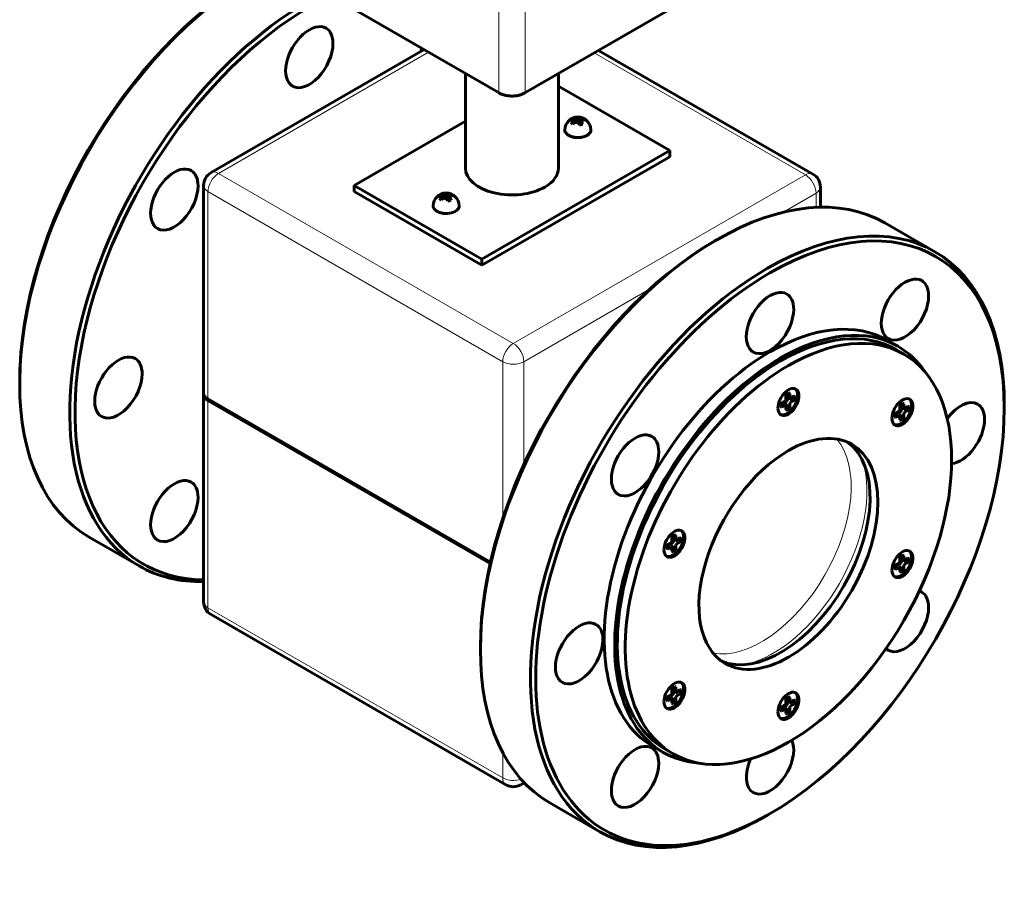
# Model space of a CAD drawing. Header units: millimetres. Extents: x 0 to 5641, y -485 to 297.
# Tile 5 of 8: x 125 to 158, y 130 to 159. Entities that reach past the tile are written whole.
import ezdxf

# ---------------------------------------------------------------- set-up
doc = ezdxf.new("R2010")
doc.units = ezdxf.units.MM
doc.linetypes.add('K5LT_BASIC', pattern=[0])
doc.linetypes.add('K5LT_THIN', pattern=[0])
doc.layers.add('Системный слой', color=7, linetype='Continuous')

msp = doc.modelspace()

# ---------------------------------------------------------------- linework, layer by layer
at = {"layer": 'Системный слой', "color": 7, "linetype": 'K5LT_THIN', "lineweight": 18}
for p, q in [((141.259, 156.411), (133.304, 161.004)), ((150.098, 161.004), (142.143, 156.411)), ((141.259, 160.494), (141.259, 156.411)), ((142.143, 160.494), (142.143, 156.411)), ((131.846, 153.681), (138.898, 157.753)), ((151.556, 153.63), (144.459, 157.727)), ((141.745, 147.965), (131.846, 153.681)), ((141.745, 147.965), (151.556, 153.63)), ((141.392, 147.353), (131.492, 153.069)), ((131.492, 146.103), (131.492, 153.069)), ((150.792, 152.372), (151.91, 153.017)), ((151.91, 153.017), (151.91, 152.539)), ((142.099, 147.353), (146.322, 149.792)), ((141.392, 142.092), (141.392, 147.353)), ((142.099, 143.895), (142.099, 147.353)), ((131.492, 139.086), (131.492, 146.052)), ((141.392, 133.371), (131.492, 139.086)), ((141.392, 133.371), (141.392, 134.22))]:
    msp.add_line(p, q, dxfattribs=at)
at = {"layer": 'Системный слой', "color": 5, "linetype": 'K5LT_BASIC', "lineweight": 60, "true_color": 0x0000ff}
for p, q in [((141.272, 156.382), (133.317, 160.975)), ((150.085, 160.975), (142.13, 156.382)), ((138.752, 157.837), (131.596, 153.706)), ((144.606, 157.812), (151.806, 153.655)), ((140.138, 157.037), (140.138, 153.86)), ((143.263, 157.037), (143.263, 153.86)), ((147.004, 154.446), (143.263, 156.606)), ((140.138, 155.432), (136.398, 153.273)), ((143.682, 155.401), (143.741, 155.342)), ((143.733, 155.447), (143.782, 155.372)), ((143.785, 155.497), (143.826, 155.391)), ((143.85, 155.568), (143.875, 155.404)), ((143.886, 155.564), (143.897, 155.389)), ((143.946, 155.549), (143.929, 155.365)), ((144.024, 155.541), (143.958, 155.325)), ((144.036, 155.456), (143.97, 155.306)), ((144.049, 155.396), (143.998, 155.313)), ((144.082, 155.53), (144.049, 155.462)), ((143.473, 155.135), (143.473, 155.14)), ((144.348, 155.135), (144.348, 155.14)), ((140.684, 150.798), (147.004, 154.446)), ((147.004, 154.242), (147.004, 154.446)), ((140.684, 150.594), (147.004, 154.242)), ((131.346, 139.29), (131.346, 153.273)), ((136.398, 153.069), (136.398, 153.273)), ((136.398, 153.273), (140.684, 150.798)), ((136.398, 153.069), (140.684, 150.594)), ((152.056, 152.544), (152.056, 153.222)), ((139.262, 152.849), (139.321, 152.79)), ((139.314, 152.895), (139.362, 152.82)), ((139.366, 152.945), (139.407, 152.839)), ((139.431, 153.016), (139.456, 152.853)), ((139.466, 153.012), (139.477, 152.837)), ((139.526, 152.997), (139.509, 152.813)), ((139.605, 152.989), (139.538, 152.774)), ((139.616, 152.904), (139.551, 152.754)), ((139.629, 152.844), (139.579, 152.762)), ((139.662, 152.979), (139.63, 152.91)), ((139.054, 152.584), (139.054, 152.588)), ((139.929, 152.584), (139.929, 152.588)), ((155.9, 151.049), (154.22, 152.018)), ((148.595, 151.461), (148.507, 151.41)), ((140.684, 150.594), (140.684, 150.798)), ((154.654, 147.871), (154.301, 148.075)), ((154.857, 147.609), (154.592, 147.762)), ((125.172, 146.613), (125.172, 146.715)), ((131.365, 146.176), (131.365, 146.227)), ((131.365, 146.176), (131.492, 146.103)), ((150.982, 146.307), (150.893, 146.256)), ((150.893, 146.256), (150.893, 146.052)), ((150.893, 146.256), (150.938, 146.23)), ((151.026, 146.281), (150.938, 146.23)), ((150.938, 146.23), (150.938, 146.026)), ((150.982, 146.307), (151.026, 146.281)), ((151.026, 146.077), (151.026, 146.281)), ((151.159, 146.205), (151.026, 146.128)), ((151.203, 146.179), (151.026, 146.077)), ((151.159, 146.205), (151.203, 146.179)), ((151.203, 146.077), (151.203, 146.179)), ((140.981, 140.625), (131.492, 146.103)), ((131.492, 146.052), (140.97, 140.579)), ((150.893, 146.052), (150.717, 145.95)), ((150.717, 145.95), (150.717, 145.848)), ((150.717, 145.95), (150.761, 145.924)), ((150.717, 145.848), (150.761, 145.822)), ((150.938, 146.026), (150.761, 145.924)), ((150.761, 145.924), (150.761, 145.822)), ((150.761, 145.822), (150.938, 145.924)), ((150.893, 146.052), (150.938, 146.026)), ((150.893, 145.899), (150.893, 145.746)), ((150.938, 145.924), (150.938, 145.72)), ((151.026, 145.975), (151.203, 146.077)), ((151.026, 145.771), (151.026, 145.975)), ((154.809, 145.965), (154.721, 145.914)), ((154.721, 145.914), (154.765, 145.889)), ((154.721, 145.914), (154.721, 145.71)), ((154.853, 145.94), (154.765, 145.889)), ((154.765, 145.889), (154.765, 145.684)), ((154.809, 145.965), (154.853, 145.94)), ((154.853, 145.735), (154.853, 145.94)), ((154.986, 145.863), (154.853, 145.786)), ((155.03, 145.837), (154.853, 145.735)), ((154.986, 145.863), (155.03, 145.837)), ((155.03, 145.735), (155.03, 145.837)), ((158.23, 145.797), (158.23, 145.899)), ((150.893, 145.746), (150.938, 145.72)), ((150.938, 145.72), (151.026, 145.771)), ((154.721, 145.71), (154.544, 145.608)), ((154.544, 145.608), (154.544, 145.506)), ((154.544, 145.608), (154.588, 145.582)), ((154.544, 145.506), (154.588, 145.48)), ((154.765, 145.684), (154.588, 145.582)), ((154.588, 145.48), (154.765, 145.582)), ((154.588, 145.582), (154.588, 145.48)), ((154.721, 145.71), (154.765, 145.684)), ((154.721, 145.557), (154.721, 145.404)), ((154.765, 145.582), (154.765, 145.378)), ((154.853, 145.633), (155.03, 145.735)), ((154.853, 145.429), (154.853, 145.633)), ((154.721, 145.404), (154.765, 145.378)), ((154.765, 145.378), (154.853, 145.429)), ((147.154, 141.546), (147.066, 141.495)), ((147.066, 141.495), (147.066, 141.291)), ((147.066, 141.495), (147.11, 141.469)), ((147.199, 141.52), (147.11, 141.469)), ((147.154, 141.546), (147.199, 141.52)), ((147.199, 141.316), (147.199, 141.52)), ((129.182, 140.494), (127.502, 141.463)), ((147.066, 141.291), (146.889, 141.188)), ((146.889, 141.188), (146.889, 141.086)), ((146.889, 141.188), (146.933, 141.163)), ((147.11, 141.265), (146.933, 141.163)), ((146.933, 141.163), (146.933, 141.061)), ((146.933, 141.061), (147.11, 141.163)), ((147.066, 141.291), (147.11, 141.265)), ((147.11, 141.469), (147.11, 141.265)), ((147.11, 141.163), (147.11, 140.959)), ((147.331, 141.444), (147.199, 141.367)), ((147.375, 141.418), (147.199, 141.316)), ((147.199, 141.214), (147.375, 141.316)), ((147.199, 141.01), (147.199, 141.214)), ((147.331, 141.444), (147.375, 141.418)), ((147.375, 141.316), (147.375, 141.418)), ((146.889, 141.086), (146.933, 141.061)), ((147.066, 141.137), (147.066, 140.984)), ((147.066, 140.984), (147.11, 140.959)), ((147.11, 140.959), (147.199, 141.01)), ((154.809, 140.862), (154.721, 140.811)), ((154.853, 140.836), (154.765, 140.785)), ((154.809, 140.862), (154.853, 140.836)), ((154.853, 140.632), (154.853, 140.836)), ((154.721, 140.607), (154.544, 140.505)), ((154.544, 140.505), (154.588, 140.479)), ((154.544, 140.505), (154.544, 140.403)), ((154.765, 140.581), (154.588, 140.479)), ((154.721, 140.811), (154.721, 140.607)), ((154.721, 140.811), (154.765, 140.785)), ((154.721, 140.607), (154.765, 140.581)), ((154.765, 140.785), (154.765, 140.581)), ((154.986, 140.76), (154.853, 140.683)), ((155.03, 140.734), (154.853, 140.632)), ((154.853, 140.53), (155.03, 140.632)), ((154.853, 140.326), (154.853, 140.53)), ((154.986, 140.76), (155.03, 140.734)), ((155.03, 140.632), (155.03, 140.734)), ((154.544, 140.403), (154.588, 140.377)), ((154.588, 140.377), (154.765, 140.479)), ((154.588, 140.479), (154.588, 140.377)), ((154.721, 140.454), (154.721, 140.301)), ((154.721, 140.301), (154.765, 140.275)), ((154.765, 140.479), (154.765, 140.275)), ((154.765, 140.275), (154.853, 140.326)), ((131.596, 138.857), (141.495, 133.142)), ((140.64, 137.683), (140.64, 137.785)), ((147.154, 136.443), (147.066, 136.392)), ((147.066, 136.392), (147.066, 136.187)), ((147.066, 136.392), (147.11, 136.366)), ((147.199, 136.417), (147.11, 136.366)), ((147.11, 136.366), (147.11, 136.162)), ((147.154, 136.443), (147.199, 136.417)), ((147.199, 136.213), (147.199, 136.417)), ((147.331, 136.34), (147.199, 136.264)), ((147.375, 136.315), (147.199, 136.213)), ((147.199, 136.111), (147.375, 136.213)), ((147.331, 136.34), (147.375, 136.315)), ((147.375, 136.213), (147.375, 136.315)), ((147.066, 136.187), (146.889, 136.085)), ((146.889, 136.085), (146.889, 135.983)), ((146.889, 136.085), (146.933, 136.06)), ((146.889, 135.983), (146.933, 135.958)), ((147.11, 136.162), (146.933, 136.06)), ((146.933, 135.958), (147.11, 136.06)), ((146.933, 136.06), (146.933, 135.958)), ((147.066, 136.187), (147.11, 136.162)), ((147.066, 136.034), (147.066, 135.881)), ((147.066, 135.881), (147.11, 135.856)), ((147.11, 136.06), (147.11, 135.856)), ((147.11, 135.856), (147.199, 135.907)), ((147.199, 135.907), (147.199, 136.111)), ((150.982, 136.101), (150.893, 136.05)), ((150.893, 136.05), (150.893, 135.846)), ((150.893, 136.05), (150.938, 136.024)), ((151.026, 136.075), (150.938, 136.024)), ((150.938, 136.024), (150.938, 135.82)), ((150.982, 136.101), (151.026, 136.075)), ((151.026, 135.871), (151.026, 136.075)), ((151.159, 135.999), (151.026, 135.922)), ((151.203, 135.973), (151.026, 135.871)), ((151.026, 135.769), (151.203, 135.871)), ((151.159, 135.999), (151.203, 135.973)), ((151.203, 135.871), (151.203, 135.973)), ((150.893, 135.846), (150.717, 135.743)), ((150.717, 135.743), (150.761, 135.718)), ((150.717, 135.743), (150.717, 135.641)), ((150.717, 135.641), (150.761, 135.616)), ((150.938, 135.82), (150.761, 135.718)), ((150.761, 135.718), (150.761, 135.616)), ((150.761, 135.616), (150.938, 135.718)), ((150.893, 135.846), (150.938, 135.82)), ((150.893, 135.692), (150.893, 135.539)), ((150.893, 135.539), (150.938, 135.514)), ((150.938, 135.718), (150.938, 135.514)), ((150.938, 135.514), (151.026, 135.565)), ((151.026, 135.565), (151.026, 135.769)), ((146.779, 134.231), (146.426, 134.435)), ((147.107, 134.186), (146.842, 134.339)), ((141.995, 133.142), (142.112, 133.209)), ((144.65, 131.563), (142.97, 132.533)), ((150.363, 132.171), (150.275, 132.12))]:
    msp.add_line(p, q, dxfattribs=at)
for centre, radius, start, end in [((143.911, 155.135), 0.438, 0.8544, 179.1456), ((131.846, 153.273), 0.5, 120, 180), ((151.556, 153.222), 0.5, 0, 60), ((139.491, 152.584), 0.438, 0.8544, 179.1456), ((131.846, 139.29), 0.5, 180, 240), ((141.745, 133.575), 0.5, 240, 300)]:
    msp.add_arc(centre, radius, start, end, dxfattribs=at)
for centre, major_axis, ratio, start_param, end_param in [((133.127, 151.206), (5.625, 9.743), 0.57735, 0.785398, 2.356194), ((133.039, 151.257), (5.562, 9.635), 0.57735, 0.785398, 2.356194), ((134.807, 150.236), (5.625, 9.743), 0.57735, 0.785398, 3.141593), ((134.895, 150.185), (5.562, 9.635), 0.57735, 0.785398, 3.458881), ((134.895, 157.585), (0.563, 0.974), 0.57735, 0, 3.141593), ((134.895, 157.585), (0.563, 0.974), 0.57735, 5.497787, 6.283185), ((134.895, 157.585), (0.563, 0.974), 0.57735, 3.141593, 5.497787), ((139.426, 158.034), (0.563, 0.974), 0.57735, -4.244741, -4.138749), ((143.915, 155.132), (-0.257, -0.354), 0.804414, 4.366221, 4.526302), ((143.929, 155.153), (-0.307, 0.311), 0.007898, 0.642359, 0.778221), ((143.929, 155.153), (-0.307, 0.311), 0.007898, 0.778221, 0.914084), ((143.907, 155.14), (-0.35, -0.262), 0.596615, 4.582632, 4.742713), ((143.921, 155.137), (-0.066, 0.432), 0.914852, 0.011706, 0.28343), ((143.918, 155.139), (-0.194, 0.392), 0.288981, -0.340776, -0.180695), ((143.904, 155.134), (-0.066, 0.432), 0.496781, 6.065937, 6.226019), ((143.915, 155.132), (0.257, 0.354), 0.804414, 0.282217, 0.442298), ((143.904, 155.134), (-0.066, 0.432), 0.496781, -1.159659, -0.999578), ((143.892, 155.142), (0.14, 0.414), 0.659675, 5.822044, 6.093768), ((143.907, 155.14), (0.35, 0.262), 0.596615, 0.498629, 0.65871), ((143.911, 155.14), (-0.438, 0), 0.57735, 6.274576, 6.283185), ((143.911, 155.14), (-0.438, 0), 0.57735, 0, 0.511133), ((143.911, 155.135), (-0.438, 0), 0.57735, 0, 0.511133), ((143.911, 155.14), (-0.438, 0), 0.57735, 0.511133, 3.141593), ((143.911, 155.135), (-0.438, 0), 0.57735, 0.511133, 3.141593), ((143.918, 155.139), (-0.194, 0.392), 0.288981, -1.283187, -1.123106), ((143.9, 155.158), (-0.398, -0.18), 0.247279, 4.151656, 4.42338), ((143.911, 155.14), (-0.438, 0), 0.57735, 3.141593, 3.150202), ((130.364, 152.801), (0.563, 0.974), 0.57735, 0, 3.141593), ((130.364, 152.801), (0.563, 0.974), 0.57735, 5.497787, 6.283185), ((141.701, 153.86), (1.562, 0), 0.57735, 3.141593, 5.497787), ((141.701, 153.86), (1.562, 0), 0.57735, 5.497787, 6.283185), ((130.364, 152.801), (0.563, 0.974), 0.57735, 3.141593, 5.497787), ((139.495, 152.581), (-0.257, -0.354), 0.804414, 4.366221, 4.526302), ((139.51, 152.602), (-0.307, 0.311), 0.007898, 0.642359, 0.778221), ((139.51, 152.602), (-0.307, 0.311), 0.007898, 0.778221, 0.914084), ((139.487, 152.589), (-0.35, -0.262), 0.596615, 4.582632, 4.742713), ((139.502, 152.585), (-0.066, 0.432), 0.914852, 0.011706, 0.28343), ((139.498, 152.587), (-0.194, 0.392), 0.288981, -0.340776, -0.180695), ((139.484, 152.583), (-0.066, 0.432), 0.496781, 6.065937, 6.226019), ((139.498, 152.587), (-0.194, 0.392), 0.288981, -1.283187, -1.123106), ((139.481, 152.607), (-0.398, -0.18), 0.247279, 4.151656, 4.42338), ((139.495, 152.581), (0.257, 0.354), 0.804414, 0.282217, 0.442298), ((139.484, 152.583), (-0.066, 0.432), 0.496781, -1.159659, -0.999578), ((139.473, 152.59), (0.14, 0.414), 0.659675, 5.822044, 6.093768), ((139.487, 152.589), (0.35, 0.262), 0.596615, 0.498629, 0.65871), ((148.595, 142.275), (5.625, 9.743), 0.57735, 0, 0.785398), ((150.363, 141.255), (5.562, 9.635), 0.57735, 5.497787, 7.068583), ((139.491, 152.588), (-0.438, 0), 0.57735, 6.274576, 6.283185), ((139.491, 152.588), (-0.438, 0), 0.57735, 0, 0.511133), ((139.491, 152.584), (-0.438, 0), 0.57735, 0, 0.511133), ((139.491, 152.588), (-0.438, 0), 0.57735, 0.511133, 3.141593), ((139.491, 152.584), (-0.438, 0), 0.57735, 0.511133, 3.141593), ((139.491, 152.588), (-0.438, 0), 0.57735, 3.141593, 3.150202), ((150.275, 141.306), (5.625, 9.743), 0.57735, 0, 0.785398), ((148.595, 142.275), (5.625, 9.743), 0.57735, 0.785398, 2.356194), ((148.507, 142.326), (5.562, 9.635), 0.57735, 0.785398, 2.356194), ((150.275, 141.306), (5.625, 9.743), 0.57735, 5.497787, 6.283185), ((150.275, 141.306), (5.625, 9.743), 0.57735, 0.785398, 3.141593), ((150.363, 141.255), (5.562, 9.635), 0.57735, 0.785398, 3.926991), ((154.894, 149.103), (0.563, 0.974), 0.57735, 0, 3.141593), ((150.363, 148.654), (0.563, 0.974), 0.57735, 0, 3.141593), ((154.894, 149.103), (0.563, 0.974), 0.57735, 5.497787, 6.283185), ((150.363, 148.654), (0.563, 0.974), 0.57735, 5.497787, 6.283185), ((154.894, 149.103), (0.563, 0.974), 0.57735, 3.141593, 5.497787), ((150.363, 148.654), (0.563, 0.974), 0.57735, 3.141593, 5.497787), ((150.363, 141.255), (3.937, 6.82), 0.57735, 0, 0.785398), ((150.717, 141.051), (3.937, 6.82), 0.57735, 0, 0.785398), ((150.717, 141.051), (3.875, 6.712), 0.57735, 0, 0.785398), ((150.982, 140.898), (3.875, 6.712), 0.57735, 0, 0.785398), ((150.717, 141.051), (3.937, 6.82), 0.57735, 6.012384, 6.283185), ((128.487, 146.486), (0.563, 0.974), 0.57735, 0, 3.141593), ((128.487, 146.486), (0.563, 0.974), 0.57735, 5.497787, 6.283185), ((150.363, 141.255), (3.937, 6.82), 0.57735, 0.785398, 3.141593), ((150.717, 141.051), (3.937, 6.82), 0.57735, 0.785398, 3.141593), ((150.982, 140.898), (3.875, 6.712), 0.57735, 3.141593, 6.283185), ((150.717, 141.051), (3.875, 6.712), 0.57735, 0.785398, 3.141593), ((150.982, 140.898), (3.875, 6.712), 0.57735, 0.785398, 3.141593), ((128.487, 146.486), (0.563, 0.974), 0.57735, 3.141593, 5.497787), ((133.127, 151.206), (5.625, 9.743), 0.57735, 2.356194, 3.141593), ((150.982, 146.001), (-0.25, -0.433), 0.57735, 3.141593, 5.497787), ((150.938, 146.026), (-0.25, -0.433), 0.57735, 0.088504, 3.053089), ((131.846, 146.307), (-0.5, 0), 0.57735, 0.280038, 0.785398), ((131.846, 146.256), (-0.5, 0), 0.57735, 0.280038, 0.785398), ((150.982, 146.001), (-0.25, -0.433), 0.57735, 0, 3.141593), ((154.809, 145.659), (-0.25, -0.433), 0.57735, 3.141593, 5.497787), ((150.363, 141.255), (5.562, 9.635), 0.57735, 3.926991, 5.497787), ((150.982, 146.001), (-0.25, -0.433), 0.57735, 5.497787, 6.283185), ((154.765, 145.684), (-0.25, -0.433), 0.57735, 0.088504, 3.053089), ((154.809, 145.659), (-0.25, -0.433), 0.57735, 0, 3.141593), ((156.771, 144.955), (0.563, 0.974), 0.57735, 0, 1.399365), ((156.771, 144.955), (0.563, 0.974), 0.57735, 5.497787, 6.283185), ((154.809, 145.659), (-0.25, -0.433), 0.57735, 5.497787, 6.283185), ((156.771, 144.955), (0.563, 0.974), 0.57735, 3.525957, 5.497787), ((145.832, 143.871), (0.563, 0.974), 0.57735, 0, 3.141593), ((145.832, 143.871), (0.563, 0.974), 0.57735, 5.497787, 6.283185), ((150.982, 140.898), (2.125, 3.681), 0.57735, 0, 0.785398), ((150.717, 141.051), (2.125, 3.681), 0.57735, 3.204025, 6.220753), ((150.982, 140.898), (2.125, 3.681), 0.57735, 3.141593, 6.283185), ((145.832, 143.871), (0.563, 0.974), 0.57735, 3.141593, 5.497787), ((150.982, 140.898), (2.125, 3.681), 0.57735, 0.785398, 3.141593), ((130.364, 142.337), (0.563, 0.974), 0.57735, 0, 3.141593), ((130.364, 142.337), (0.563, 0.974), 0.57735, 5.497787, 6.283185), ((130.364, 142.337), (0.563, 0.974), 0.57735, 3.141593, 5.497787), ((147.154, 141.239), (-0.25, -0.433), 0.57735, 3.141593, 5.497787), ((147.11, 141.265), (-0.25, -0.433), 0.57735, 0.088504, 3.053089), ((147.154, 141.239), (-0.25, -0.433), 0.57735, 0, 3.141593), ((147.154, 141.239), (-0.25, -0.433), 0.57735, 5.497787, 6.283185), ((154.809, 140.556), (-0.25, -0.433), 0.57735, 3.141593, 5.497787), ((154.765, 140.581), (-0.25, -0.433), 0.57735, 0.088504, 3.053089), ((154.809, 140.556), (-0.25, -0.433), 0.57735, 0, 3.141593), ((134.807, 150.236), (5.625, 9.743), 0.57735, 3.141593, 3.476868), ((154.809, 140.556), (-0.25, -0.433), 0.57735, 5.497787, 6.283185), ((154.894, 138.639), (0.563, 0.974), 0.57735, 0, 0.138732), ((154.894, 138.639), (0.563, 0.974), 0.57735, 5.497787, 6.283185), ((154.894, 138.639), (0.563, 0.974), 0.57735, 3.141593, 5.497787), ((143.955, 137.555), (0.563, 0.974), 0.57735, 0, 3.141593), ((143.955, 137.555), (0.563, 0.974), 0.57735, 5.497787, 6.283185), ((143.955, 137.555), (0.563, 0.974), 0.57735, 3.141593, 5.497787), ((148.595, 142.275), (5.625, 9.743), 0.57735, 2.356194, 3.141593), ((154.894, 138.639), (0.563, 0.974), 0.57735, 3.002861, 3.141593), ((147.154, 136.136), (-0.25, -0.433), 0.57735, 3.141593, 5.497787), ((147.11, 136.162), (-0.25, -0.433), 0.57735, 0.088504, 3.053089), ((147.154, 136.136), (-0.25, -0.433), 0.57735, 0, 3.141593), ((150.982, 135.795), (-0.25, -0.433), 0.57735, 3.141593, 5.497787), ((150.938, 135.82), (-0.25, -0.433), 0.57735, 0.088504, 3.053089), ((150.982, 135.795), (-0.25, -0.433), 0.57735, 0, 3.141593), ((147.154, 136.136), (-0.25, -0.433), 0.57735, 5.497787, 6.283185), ((150.982, 135.795), (-0.25, -0.433), 0.57735, 5.497787, 6.283185), ((145.832, 133.406), (0.563, 0.974), 0.57735, 0, 3.141593), ((150.363, 133.855), (0.563, 0.974), 0.57735, 5.497787, 5.898821), ((145.832, 133.406), (0.563, 0.974), 0.57735, 5.497787, 6.283185), ((150.717, 141.051), (3.937, 6.82), 0.57735, 3.141593, 3.412394), ((150.363, 133.855), (0.563, 0.974), 0.57735, 3.141593, 5.497787), ((150.363, 133.855), (0.563, 0.974), 0.57735, 1.742228, 3.141593), ((145.832, 133.406), (0.563, 0.974), 0.57735, 3.141593, 5.497787), ((150.275, 141.306), (5.625, 9.743), 0.57735, 3.141593, 3.926991)]:
    msp.add_ellipse(centre, major_axis=major_axis, ratio=ratio, start_param=start_param, end_param=end_param, dxfattribs=at)
at = {"layer": 'Системный слой', "color": 7, "linetype": 'K5LT_THIN', "lineweight": 18}
for centre, major_axis, start_param, end_param in [((141.701, 156.666), (0.625, 0), 3.926991, 5.497787), ((141.303, 156.437), (-0.0313, -0.0541), 5.497787, 6.283185), ((142.099, 156.437), (0.0312, -0.0541), 0, 0.785398), ((131.846, 153.273), (-0.25, 0.433), 5.497787, 6.283185), ((131.846, 153.273), (0.25, 0.433), 0.785398, 2.356194), ((151.556, 153.222), (0.25, 0.433), 0, 0.785398), ((151.556, 153.222), (-0.25, 0.433), 3.926991, 5.497787), ((131.846, 153.273), (-0.5, 0), 0, 0.785398), ((151.556, 153.222), (0.5, 0), 5.497787, 6.283185), ((141.745, 147.557), (-0.25, -0.433), 3.926991, 5.497787), ((141.745, 147.557), (0.25, -0.433), 0.785398, 2.356194), ((141.745, 147.557), (-0.5, 0), 0.785398, 2.356194), ((150.084, 141.416), (2.125, 3.681), 3.354422, 6.070356), ((150.459, 141.199), (2.235, 3.871), 3.634973, 5.789805), ((131.846, 139.29), (-0.5, 0), 0, 0.785398), ((131.846, 139.29), (-0.25, -0.433), 5.497787, 6.283185), ((141.745, 133.575), (-0.25, -0.433), 5.497787, 6.283185), ((141.745, 133.575), (0.5, 0), 3.926991, 5.255695), ((141.745, 133.575), (0.25, -0.433), 0, 0.443246)]:
    msp.add_ellipse(centre, major_axis=major_axis, ratio=0.57735, start_param=start_param, end_param=end_param, dxfattribs=at)
at = {"layer": 'Системный слой', "color": 5, "linetype": 'K5LT_BASIC', "lineweight": 60, "true_color": 0x0000ff}
for points, knots in [([(141.272, 156.382), (141.287, 156.374), (141.319, 156.357), (141.371, 156.335), (141.428, 156.316), (141.491, 156.3), (141.558, 156.288), (141.628, 156.281), (141.701, 156.278), (141.775, 156.281), (141.847, 156.289), (141.916, 156.301), (141.979, 156.318), (142.053, 156.343), (142.102, 156.366), (142.13, 156.382)], [0, 0, 0, 0, 1.035506, 2.111139, 3.223706, 4.369762, 5.547066, 6.754873, 7.994167, 9.267496, 10.506194, 11.712635, 12.887766, 14.030635, 16, 16, 16, 16]), ([(143.785, 155.497), (143.781, 155.507), (143.777, 155.517), (143.773, 155.526), (143.772, 155.527)], [0, 0, 0, 0, 4.120818, 5, 5, 5, 5]), ([(143.946, 155.549), (143.966, 155.549), (143.992, 155.547), (144.018, 155.542), (144.024, 155.541)], [0, 0, 0, 0, 3.82238, 5, 5, 5, 5]), ([(144.036, 155.456), (144.04, 155.44), (144.045, 155.42), (144.048, 155.398), (144.049, 155.396)], [0, 0, 0, 0, 4.415769, 5, 5, 5, 5]), ([(139.366, 152.945), (139.362, 152.955), (139.357, 152.966), (139.354, 152.974), (139.353, 152.975)], [0, 0, 0, 0, 4.120818, 5, 5, 5, 5]), ([(139.526, 152.997), (139.547, 152.997), (139.573, 152.995), (139.599, 152.991), (139.605, 152.989)], [0, 0, 0, 0, 3.82238, 5, 5, 5, 5]), ([(139.616, 152.904), (139.621, 152.888), (139.625, 152.868), (139.629, 152.847), (139.629, 152.844)], [0, 0, 0, 0, 4.415769, 5, 5, 5, 5])]:
    msp.add_open_spline(points, degree=3, knots=knots, dxfattribs=at)
for points in [[(143.733, 155.447), (143.75, 155.465), (143.767, 155.482), (143.785, 155.497)], [(143.875, 155.404), (143.849, 155.398), (143.823, 155.39), (143.797, 155.382)], [(143.936, 155.359), (143.916, 155.375), (143.895, 155.39), (143.875, 155.404)], [(143.886, 155.564), (143.906, 155.561), (143.926, 155.556), (143.946, 155.549)], [(144.088, 155.476), (144.072, 155.471), (144.054, 155.464), (144.036, 155.456)], [(139.314, 152.895), (139.33, 152.914), (139.348, 152.931), (139.366, 152.945)], [(139.456, 152.853), (139.429, 152.846), (139.403, 152.839), (139.378, 152.83)], [(139.516, 152.807), (139.496, 152.824), (139.476, 152.839), (139.456, 152.853)], [(139.466, 153.012), (139.486, 153.01), (139.507, 153.005), (139.526, 152.997)], [(139.668, 152.924), (139.652, 152.92), (139.635, 152.913), (139.616, 152.904)]]:
    msp.add_open_spline(points, degree=3, dxfattribs=at)

doc.saveas('drawing.dxf')
